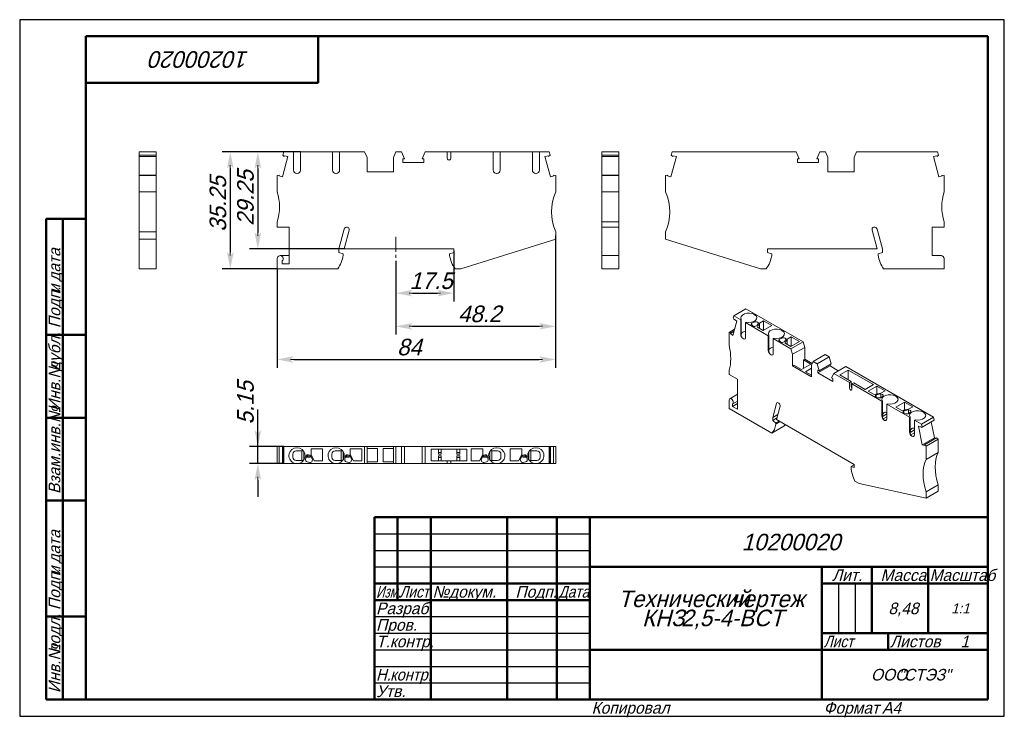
# Model space of a CAD drawing. Header units: millimetres. Extents: x 0 to 297, y 0 to 210.
import ezdxf

# ---------------------------------------------------------------- set-up
doc = ezdxf.new("R2010")
doc.units = ezdxf.units.MM
doc.linetypes.add('CENTER_per1_scale0.143701', pattern=[7.3, 4.5625, -0.9125, 0.9125, -0.9125])
doc.styles.add('TextStyle_1', font='T-FLEX Type A.TTF', dxfattribs={"oblique": 15, "height": 5})
doc.styles.add('TextStyle_2', font='T-FLEX Type A.TTF', dxfattribs={"oblique": 15, "height": 3.5})
doc.styles.add('TextStyle_3', font='T-FLEX Type A.TTF', dxfattribs={"width": 0.744064, "oblique": 15, "height": 3.5})
doc.styles.add('TextStyle_4', font='T-FLEX Type A.TTF', dxfattribs={"width": 0.883061, "oblique": 15, "height": 3.5})
doc.styles.add('TextStyle_5', font='T-FLEX Type A.TTF', dxfattribs={"width": 0.94413, "oblique": 15, "height": 3.5})
doc.styles.add('TextStyle_6', font='T-FLEX Type A.TTF', dxfattribs={"width": 0.98844, "oblique": 15, "height": 3.5})
doc.styles.add('TextStyle_7', font='T-FLEX Type A.TTF', dxfattribs={"oblique": 15, "height": 5})
doc.styles.add('TextStyle_8', font='T-FLEX Type A.TTF', dxfattribs={"oblique": 15, "height": 3})
doc.styles.add('TextStyle_9', font='T-FLEX Type A.TTF', dxfattribs={"oblique": 15, "height": 3.5})
doc.dimstyles.new('DIM_ST_1', dxfattribs={"dimtxt": 5, "dimasz": 5, "dimexe": 2.5, "dimexo": 0, "dimtad": 1, "dimrnd": 0.01, "dimdsep": 46, "dimtxsty": 'TextStyle_1', "dimblk": 'Arrow_3_C7_Status', "dimcen": 0.09, "dimclrd": 7, "dimclre": 7, "dimclrt": 7, "dimazin": 0, "dimtfac": 1, "dimtdec": 0, "dimtmove": 0, "dimatfit": 0, "dimldrblk": 'NONE', "dimfxl": 1, "dimtvp": 1, "dimtolj": 1, "dimarcsym": 0})
doc.dimstyles.new('DIM_ST_2', dxfattribs={"dimtxt": 5, "dimasz": 5, "dimexe": 2.5, "dimexo": 0, "dimtad": 1, "dimrnd": 0.01, "dimdsep": 46, "dimtxsty": 'TextStyle_1', "dimblk": 'Arrow_3_C7_Status', "dimcen": 0.09, "dimclrd": 7, "dimclre": 7, "dimclrt": 7, "dimazin": 0, "dimtfac": 1, "dimtdec": 0, "dimtmove": 0, "dimatfit": 0, "dimldrblk": 'NONE', "dimfxl": 1, "dimtvp": 1, "dimtolj": 1, "dimarcsym": 0})

# ---------------------------------------------------------------- blocks, each defined once
blk = doc.blocks.new('Arrow_3_C7_Status')
at = {"color": 7, "linetype": 'Continuous', "lineweight": 0}
blk.add_line((-1, 0), (-0.8, 0), dxfattribs=at)
at = {"color": 7}
blk.add_solid([(-1, -0.2), (0, 0), (-0.8, 0), (-1, 0.2)], dxfattribs=at)
blk = doc.blocks.new('*D5')
at = {"color": 7, "lineweight": -2}
for p, q in [((130.97, 140.32), (130.97, 125.05)), ((113.47, 137.27), (113.47, 125.05)), ((118.47, 127.55), (125.97, 127.55))]:
    blk.add_line(p, q, dxfattribs=at)
at = {"layer": 'Defpoints', "color": 0}
for p in [(130.97, 140.32), (113.47, 137.27), (130.97, 127.55)]:
    blk.add_point(p, dxfattribs=at)
at = {"color": 7, "lineweight": -2, "xscale": 5, "yscale": 5, "zscale": 5, "rotation": 180}
blk.add_blockref('Arrow_3_C7_Status', (113.47, 127.55), dxfattribs=at)
at = {"color": 7, "lineweight": -2, "xscale": 5, "yscale": 5, "zscale": 5}
blk.add_blockref('Arrow_3_C7_Status', (130.97, 127.55), dxfattribs=at)
blk = doc.blocks.new('_None')
blk = doc.blocks.new('*D6')
at = {"color": 7, "lineweight": -2}
for p, q in [((161.67, 143.78), (161.67, 115.05)), ((113.47, 137.27), (113.47, 115.05)), ((118.47, 117.55), (156.67, 117.55))]:
    blk.add_line(p, q, dxfattribs=at)
at = {"layer": 'Defpoints', "color": 0}
for p in [(161.67, 143.78), (113.47, 137.27), (161.67, 117.55)]:
    blk.add_point(p, dxfattribs=at)
at = {"color": 7, "lineweight": -2, "xscale": 5, "yscale": 5, "zscale": 5}
for p, rotation in [((113.47, 117.55), 180), ((161.67, 117.55), 360)]:
    blk.add_blockref('Arrow_3_C7_Status', p, dxfattribs=dict(at, rotation=rotation))
blk = doc.blocks.new('*D7')
at = {"color": 7, "lineweight": -2}
for p, q in [((161.67, 144.93), (161.67, 105.05)), ((77.67, 134.87), (77.67, 105.05)), ((82.67, 107.55), (156.67, 107.55))]:
    blk.add_line(p, q, dxfattribs=at)
at = {"layer": 'Defpoints', "color": 0}
for p in [(161.67, 144.93), (77.67, 134.87), (161.67, 107.55)]:
    blk.add_point(p, dxfattribs=at)
at = {"color": 7, "lineweight": -2, "xscale": 5, "yscale": 5, "zscale": 5}
for p, rotation in [((77.67, 107.55), 180), ((161.67, 107.55), 360)]:
    blk.add_blockref('Arrow_3_C7_Status', p, dxfattribs=dict(at, rotation=rotation))
blk = doc.blocks.new('*D8')
at = {"color": 7, "lineweight": -2}
for p, q in [((84.7, 170.12), (69.34, 170.12)), ((71.84, 165.12), (71.84, 145.87)), ((97.87, 140.87), (69.34, 140.87))]:
    blk.add_line(p, q, dxfattribs=at)
at = {"layer": 'Defpoints', "color": 0}
for p in [(84.7, 170.12), (71.84, 140.87), (97.87, 140.87)]:
    blk.add_point(p, dxfattribs=at)
at = {"color": 7, "lineweight": -2, "xscale": 5, "yscale": 5, "zscale": 5}
for p, rotation in [((71.84, 170.12), 90.00000000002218), ((71.84, 140.87), 270.0000000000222)]:
    blk.add_blockref('Arrow_3_C7_Status', p, dxfattribs=dict(at, rotation=rotation))
blk = doc.blocks.new('*D9')
at = {"color": 7, "lineweight": -2}
for p, q in [((84.7, 170.12), (61.03, 170.12)), ((63.53, 165.12), (63.53, 139.87)), ((77.67, 134.87), (61.03, 134.87))]:
    blk.add_line(p, q, dxfattribs=at)
at = {"layer": 'Defpoints', "color": 0}
for p in [(84.7, 170.12), (63.53, 134.87), (77.67, 134.87)]:
    blk.add_point(p, dxfattribs=at)
at = {"color": 7, "lineweight": -2, "xscale": 5, "yscale": 5, "zscale": 5}
for p, rotation in [((63.53, 170.12), 90.00000000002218), ((63.53, 134.87), 270.0000000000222)]:
    blk.add_blockref('Arrow_3_C7_Status', p, dxfattribs=dict(at, rotation=rotation))
blk = doc.blocks.new('*D10')
at = {"color": 7, "lineweight": -2}
for p, q in [((71.84, 81.31), (71.84, 92.44)), ((71.84, 86.31), (71.84, 91.31)), ((79.63, 81.31), (69.34, 81.31)), ((71.84, 76.16), (71.84, 81.31)), ((79.63, 76.16), (69.34, 76.16)), ((71.84, 71.16), (71.84, 66.16))]:
    blk.add_line(p, q, dxfattribs=at)
at = {"layer": 'Defpoints', "color": 0}
for p in [(71.84, 81.31), (79.63, 81.31), (79.63, 76.16)]:
    blk.add_point(p, dxfattribs=at)
at = {"color": 7, "lineweight": -2, "xscale": 5, "yscale": 5, "zscale": 5}
for p, rotation in [((71.84, 81.31), 269.9999999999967), ((71.84, 76.16), 89.99999999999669)]:
    blk.add_blockref('Arrow_3_C7_Status', p, dxfattribs=dict(at, rotation=rotation))
blk = doc.blocks.new('_FR1Страница_1')
at = {"color": 7, "linetype": 'Continuous', "lineweight": 25}
for p, q in [((0, 210), (0, 0)), ((297, 210), (0, 210)), ((297, 0), (297, 210)), ((107, 55), (172, 55)), ((107, 50), (172, 50)), ((107, 45), (172, 45)), ((247, 40), (247, 25)), ((252, 40), (252, 25)), ((107, 30), (172, 30)), ((107, 25), (172, 25)), ((107, 20), (172, 20)), ((242, 20), (292, 20)), ((262, 20), (262, 20)), ((107, 15), (172, 15)), ((107, 10), (172, 10)), ((0, 0), (297, 0))]:
    blk.add_line(p, q, dxfattribs=at)
at = {"color": 7, "linetype": 'Continuous', "lineweight": 50}
for p, q in [((20, 5), (20, 205)), ((20, 205), (292, 205)), ((90, 191), (90, 205)), ((292, 205), (292, 5)), ((20, 191), (90, 191)), ((8, 5), (8, 150)), ((8, 150), (20, 150)), ((13, 150), (13, 5)), ((8, 115), (20, 115)), ((8, 90), (20, 90)), ((20, 65), (8, 65)), ((107, 5), (107, 60)), ((107, 60), (292, 60)), ((114, 60), (114, 35)), ((124, 60), (124, 5)), ((147, 60), (147, 5)), ((162, 60), (162, 5)), ((172, 60), (172, 5)), ((172, 45), (292, 45)), ((242, 45), (242, 5)), ((257, 45), (257, 25)), ((274, 45), (274, 25)), ((107, 40), (172, 40)), ((242, 40), (292, 40)), ((107, 35), (172, 35)), ((8, 30), (20, 30)), ((242, 25), (292, 25)), ((262, 25), (262, 20)), ((172, 20), (292, 20)), ((20, 5), (8, 5)), ((292, 5), (20, 5))]:
    blk.add_line(p, q, dxfattribs=at)
at = {"color": 7, "oblique": 15}
for s, height, rotation, style, p in [('10200020', 5, 180, 'TextStyle_7', (69.23, 200.5)), ('дата', 3.5, 90, 'TextStyle_2', (12.25, 131.01)), ('Подп.', 3.5, 90, 'TextStyle_2', (12.25, 117)), ('и', 3.5, 90, 'TextStyle_2', (12.25, 127.51)), ('дубл.', 3.5, 90, 'TextStyle_2', (12.25, 104.01)), ('Инв.№', 3.5, 90, 'TextStyle_2', (12.25, 92)), ('Взам.инв.№', 3.5, 90, 'TextStyle_2', (12.25, 67)), ('дата', 3.5, 90, 'TextStyle_2', (12.25, 46.01)), ('Подп.', 3.5, 90, 'TextStyle_2', (12.25, 32)), ('и', 3.5, 90, 'TextStyle_2', (12.25, 42.51)), ('подл.', 3.5, 90, 'TextStyle_2', (12.25, 19.01)), ('Инв.№', 3.5, 90, 'TextStyle_2', (12.25, 7))]:
    blk.add_text(s, height=height, rotation=rotation, dxfattribs=dict(at, style=style)).set_placement(p)
for s, height, style, p in [('10200020', 5, 'TextStyle_7', (217.77, 50)), ('Лит.', 3.5, 'TextStyle_2', (245.03, 40.76)), ('Масса', 3.5, 'TextStyle_2', (259.65, 40.76)), ('№', 3.5, 'TextStyle_2', (124.5, 35.75)), ('Подп.', 3.5, 'TextStyle_2', (149.53, 35.75)), ('докум.', 3.5, 'TextStyle_2', (129.5, 35.75)), ('Технический', 5, 'TextStyle_7', (180.55, 32.88)), ('чертеж', 5, 'TextStyle_7', (214.51, 32.88)), ('Разраб.', 3.5, 'TextStyle_2', (107.5, 30.75)), ('8,48', 3.5, 'TextStyle_2', (262.03, 30.75)), ('1:1', 3, 'TextStyle_8', (280.99, 31)), ('КНЗ', 5, 'TextStyle_7', (187.75, 27.12)), ('2,5-4-ВСТ', 5, 'TextStyle_7', (199.54, 27.12)), ('Пров.', 3.5, 'TextStyle_2', (107.5, 25.75)), ('Т.контр.', 3.5, 'TextStyle_2', (107.5, 20.75)), ('Листов', 3.5, 'TextStyle_2', (262.5, 20.75)), ('1', 3.5, 'TextStyle_9', (283.78, 20.75)), ('ООО', 3.5, 'TextStyle_2', (256.78, 10.75)), ('"СТЭЗ"', 3.5, 'TextStyle_2', (265.03, 10.75)), ('Утв.', 3.5, 'TextStyle_2', (107.5, 5.75)), ('Копировал', 3.5, 'TextStyle_2', (172.5, 0.75)), ('Формат', 3.5, 'TextStyle_2', (242.5, 0.75)), ('A4', 3.5, 'TextStyle_2', (260.12, 0.75))]:
    blk.add_text(s, height=height, dxfattribs=dict(at, style=style)).set_placement(p)
for s, style, width, p in [('Масштаб', 'TextStyle_6', 0.98844, (274.5, 40.76)), ('Изм.', 'TextStyle_3', 0.744064, (107.5, 35.75)), ('Лист', 'TextStyle_4', 0.883061, (114.5, 35.75)), ('Дата', 'TextStyle_4', 0.883061, (162.5, 35.75)), ('Лист', 'TextStyle_4', 0.883061, (242.5, 20.75)), ('Н.', 'TextStyle_5', 0.94413, (107.5, 10.75)), ('контр.', 'TextStyle_5', 0.94413, (111.75, 10.75))]:
    blk.add_text(s, height=3.5, dxfattribs=dict(at, style=style, width=width)).set_placement(p)
blk = doc.blocks.new('Страница_1')
at = {"color": 7, "linetype": 'Continuous', "lineweight": 20}
for p, q in [((41.208, 170.123), (36.058, 170.123)), ((36.058, 170.123), (36.058, 169.16)), ((41.208, 170.123), (41.208, 169.16)), ((79.633, 170.123), (79.375, 169.16)), ((79.633, 170.123), (82.598, 170.123)), ((83.598, 170.123), (82.598, 170.123)), ((82.598, 170.123), (82.598, 164.628)), ((83.598, 170.123), (83.698, 170.123)), ((83.698, 170.123), (84.698, 170.123)), ((84.698, 170.123), (94.398, 170.123)), ((84.698, 164.628), (84.698, 170.123)), ((95.398, 170.123), (94.398, 170.123)), ((94.398, 170.123), (94.398, 164.628)), ((95.398, 170.123), (95.498, 170.123)), ((95.498, 170.123), (96.498, 170.123)), ((96.498, 170.123), (104.054, 170.123)), ((96.498, 164.628), (96.498, 170.123)), ((104.773, 168.423), (104.054, 170.123)), ((113.491, 170.123), (112.773, 168.423)), ((115.163, 170.123), (113.491, 170.123)), ((115.163, 170.123), (116.088, 168.018)), ((121.357, 168.018), (122.282, 170.123)), ((122.282, 170.123), (128.973, 170.123)), ((128.973, 170.123), (128.973, 168.173)), ((130.073, 170.123), (128.973, 170.123)), ((130.073, 168.173), (130.073, 170.123)), ((130.073, 170.123), (142.847, 170.123)), ((143.847, 170.123), (142.847, 170.123)), ((142.847, 164.628), (142.847, 170.123)), ((143.947, 170.123), (143.847, 170.123)), ((143.947, 170.123), (144.947, 170.123)), ((144.947, 170.123), (144.947, 164.628)), ((144.947, 170.123), (154.647, 170.123)), ((155.647, 170.123), (154.647, 170.123)), ((154.647, 164.628), (154.647, 170.123)), ((155.747, 170.123), (155.647, 170.123)), ((155.747, 170.123), (156.747, 170.123)), ((156.747, 170.123), (159.713, 170.123)), ((156.747, 170.123), (156.747, 164.628)), ((159.713, 170.123), (159.97, 169.16)), ((175.603, 170.123), (180.753, 170.123)), ((175.603, 170.123), (175.603, 169.16)), ((180.753, 170.123), (180.753, 169.16)), ((196.803, 170.123), (196.545, 169.16)), ((196.803, 170.123), (234.233, 170.123)), ((235.158, 168.018), (234.233, 170.123)), ((241.352, 170.123), (240.427, 168.018)), ((241.352, 170.123), (243.024, 170.123)), ((243.024, 170.123), (243.742, 168.423)), ((251.742, 168.423), (252.461, 170.123)), ((276.882, 170.123), (252.461, 170.123)), ((276.882, 170.123), (277.14, 169.16)), ((36.058, 168.728), (36.058, 169.16)), ((41.208, 169.16), (36.058, 169.16)), ((36.058, 168.728), (41.208, 168.728)), ((36.058, 168.714), (36.058, 168.728)), ((36.058, 163.144), (36.058, 168.714)), ((36.058, 168.714), (41.208, 168.714)), ((41.208, 168.728), (41.208, 169.16)), ((41.208, 168.714), (41.208, 168.728)), ((41.208, 163.144), (41.208, 168.714)), ((79.275, 162.604), (80.912, 168.714)), ((79.808, 168.728), (79.375, 169.16)), ((79.808, 168.728), (79.878, 168.991)), ((79.878, 168.991), (80.912, 168.714)), ((104.773, 168.423), (104.773, 164.123)), ((112.773, 164.123), (112.773, 168.423)), ((115.56, 166.948), (115.56, 168.018)), ((115.56, 168.018), (116.088, 168.018)), ((121.885, 166.948), (115.56, 166.948)), ((121.357, 168.018), (121.885, 168.018)), ((121.885, 168.018), (121.885, 166.948)), ((158.434, 168.714), (159.467, 168.991)), ((160.071, 162.604), (158.434, 168.714)), ((159.467, 168.991), (159.538, 168.728)), ((159.538, 168.728), (159.97, 169.16)), ((175.603, 168.728), (175.603, 169.16)), ((175.603, 169.16), (180.753, 169.16)), ((180.753, 168.728), (175.603, 168.728)), ((175.603, 168.714), (175.603, 168.728)), ((175.603, 163.144), (175.603, 168.714)), ((175.603, 168.714), (180.753, 168.714)), ((180.753, 168.728), (180.753, 169.16)), ((180.753, 168.728), (180.753, 168.714)), ((180.753, 163.144), (180.753, 168.714)), ((196.444, 162.604), (198.081, 168.714)), ((196.977, 168.728), (196.545, 169.16)), ((197.048, 168.991), (196.977, 168.728)), ((198.081, 168.714), (197.048, 168.991)), ((234.63, 168.018), (234.63, 166.948)), ((235.158, 168.018), (234.63, 168.018)), ((234.63, 166.948), (240.955, 166.948)), ((240.955, 168.018), (240.427, 168.018)), ((240.955, 166.948), (240.955, 168.018)), ((243.742, 164.123), (243.742, 168.423)), ((251.742, 164.123), (251.742, 168.423)), ((275.603, 168.714), (276.637, 168.991)), ((277.24, 162.604), (275.603, 168.714)), ((276.637, 168.991), (276.707, 168.728)), ((276.707, 168.728), (277.14, 169.16)), ((83.598, 163.628), (83.698, 163.628)), ((95.398, 163.628), (95.498, 163.628)), ((112.773, 164.123), (104.773, 164.123)), ((143.947, 163.628), (143.847, 163.628)), ((155.747, 163.628), (155.647, 163.628)), ((251.742, 164.123), (243.742, 164.123)), ((36.058, 163.144), (36.058, 162.973)), ((36.058, 163.144), (41.208, 163.144)), ((36.058, 162.973), (36.058, 158.073)), ((36.058, 162.973), (41.208, 162.973)), ((41.208, 163.144), (41.208, 162.973)), ((41.208, 162.973), (41.208, 158.073)), ((78.312, 163.144), (77.673, 162.973)), ((77.673, 158.073), (77.673, 162.973)), ((78.241, 162.881), (78.312, 163.144)), ((79.275, 162.604), (78.241, 162.881)), ((161.104, 162.881), (160.071, 162.604)), ((161.034, 163.144), (161.673, 162.973)), ((161.034, 163.144), (161.104, 162.881)), ((161.673, 162.973), (161.673, 158.073)), ((180.753, 163.144), (175.603, 163.144)), ((175.603, 163.144), (175.603, 162.973)), ((175.603, 158.073), (175.603, 162.973)), ((180.753, 162.973), (175.603, 162.973)), ((180.753, 163.144), (180.753, 162.973)), ((180.753, 158.073), (180.753, 162.973)), ((195.481, 163.144), (194.842, 162.973)), ((194.842, 162.973), (194.842, 158.073)), ((195.481, 163.144), (195.411, 162.881)), ((195.411, 162.881), (196.444, 162.604)), ((278.274, 162.881), (277.24, 162.604)), ((278.203, 163.144), (278.842, 162.973)), ((278.203, 163.144), (278.274, 162.881)), ((278.842, 158.073), (278.842, 162.973)), ((41.208, 158.073), (36.058, 158.073)), ((36.058, 158.073), (36.058, 146.073)), ((41.208, 158.073), (41.208, 146.073)), ((175.603, 158.073), (175.603, 149.073)), ((175.603, 158.073), (180.753, 158.073)), ((180.753, 158.073), (180.753, 149.073)), ((77.673, 147.473), (77.673, 149.073)), ((175.603, 149.073), (180.753, 149.073)), ((175.603, 147.473), (175.603, 149.073)), ((180.753, 147.473), (180.753, 149.073)), ((278.842, 147.473), (278.842, 149.073)), ((41.208, 146.073), (36.058, 146.073)), ((36.058, 146.073), (36.058, 143.779)), ((41.208, 146.073), (41.208, 143.779)), ((81.273, 147.473), (77.673, 147.473)), ((81.273, 136.373), (81.273, 147.473)), ((96.273, 140.873), (97.882, 146.88)), ((97.873, 140.873), (99.401, 146.577)), ((161.673, 146.073), (161.673, 143.779)), ((175.603, 147.473), (180.753, 147.473)), ((175.603, 138.873), (175.603, 147.473)), ((180.753, 138.873), (180.753, 147.473)), ((194.842, 146.073), (194.842, 143.779)), ((258.642, 140.873), (257.114, 146.577)), ((260.242, 140.873), (258.633, 146.88)), ((275.242, 138.873), (275.242, 147.473)), ((275.242, 147.473), (278.842, 147.473)), ((41.208, 143.779), (36.058, 143.779)), ((36.058, 143.779), (36.058, 134.873)), ((41.208, 143.779), (41.208, 134.873)), ((161.673, 143.779), (133.077, 134.873)), ((194.842, 143.779), (223.438, 134.873)), ((96.273, 140.873), (96.273, 139.773)), ((96.273, 139.773), (97.573, 139.425)), ((130.973, 140.873), (97.873, 140.873)), ((129.673, 139.425), (130.973, 139.773)), ((130.973, 139.773), (130.973, 140.873)), ((225.542, 139.773), (225.542, 140.873)), ((225.542, 140.873), (258.642, 140.873)), ((226.842, 139.425), (225.542, 139.773)), ((260.242, 139.773), (258.942, 139.425)), ((260.242, 140.873), (260.242, 139.773)), ((77.673, 134.873), (77.673, 137.973)), ((81.273, 138.873), (78.573, 138.873)), ((79.173, 137.302), (79.173, 136.373)), ((97.573, 139.425), (97.573, 138.973)), ((129.673, 138.973), (129.673, 139.425)), ((175.603, 137.973), (175.603, 138.873)), ((175.603, 138.873), (176.603, 138.873)), ((175.603, 134.873), (175.603, 137.973)), ((180.753, 138.873), (176.603, 138.873)), ((180.753, 137.973), (180.753, 138.873)), ((180.753, 134.873), (180.753, 137.973)), ((226.842, 138.973), (226.842, 139.425)), ((258.942, 139.425), (258.942, 138.973)), ((277.942, 138.873), (275.242, 138.873)), ((278.842, 134.873), (278.842, 137.973)), ((41.208, 134.873), (36.058, 134.873)), ((95.914, 134.873), (77.673, 134.873)), ((79.173, 136.373), (81.273, 136.373)), ((133.077, 134.873), (131.332, 134.873)), ((180.753, 134.873), (175.603, 134.873)), ((223.438, 134.873), (225.183, 134.873)), ((260.601, 134.873), (278.842, 134.873)), ((219.021, 122.855), (215.379, 120.752)), ((219.021, 122.855), (236.289, 112.885)), ((215.126, 114.759), (216.284, 119.079)), ((215.379, 120.752), (215.197, 120.071)), ((215.503, 119.541), (215.197, 120.071)), ((215.379, 120.752), (217.476, 119.542)), ((215.503, 119.541), (215.553, 119.727)), ((215.503, 119.541), (215.66, 119.632)), ((215.553, 119.727), (216.284, 119.079)), ((217.476, 119.542), (217.63, 119.631)), ((217.476, 119.542), (217.476, 115.056)), ((217.63, 115.145), (217.63, 119.631)), ((221.857, 118.882), (221.008, 118.599)), ((221.577, 121.093), (221.648, 121.052)), ((224.388, 119.225), (223.118, 118.492)), ((224.388, 119.225), (224.388, 116.368)), ((226.863, 117.797), (224.388, 119.225)), ((213.993, 115.714), (215.636, 116.663)), ((214.395, 115.407), (215.465, 116.025)), ((214.445, 115.593), (215.515, 116.211)), ((219.115, 118.774), (218.961, 118.684)), ((218.961, 118.684), (225.82, 114.724)), ((218.961, 114.198), (218.961, 118.684)), ((220.763, 118.071), (221.153, 117.681)), ((221.973, 117.554), (222.393, 117.694)), ((222.393, 117.694), (222.812, 118.505)), ((223.118, 118.492), (222.516, 117.326)), ((222.516, 117.326), (224.282, 116.306)), ((222.812, 118.505), (222.54, 118.776)), ((223.118, 118.492), (223.118, 116.978)), ((224.282, 116.306), (226.863, 117.797)), ((229.921, 116.276), (229.991, 116.235)), ((214.445, 115.593), (213.993, 115.714)), ((213.993, 111.714), (213.993, 115.714)), ((214.395, 115.407), (214.445, 115.593)), ((215.126, 114.759), (214.395, 115.407)), ((218.183, 113.831), (218.254, 113.79)), ((225.82, 114.724), (225.974, 114.814)), ((225.82, 114.724), (225.82, 110.238)), ((225.974, 110.327), (225.974, 114.814)), ((227.459, 113.956), (227.304, 113.867)), ((227.304, 113.867), (232.648, 110.782)), ((227.304, 109.381), (227.304, 113.867)), ((229.107, 113.253), (229.497, 112.863)), ((230.201, 114.065), (229.352, 113.782)), ((230.316, 112.737), (230.737, 112.877)), ((230.737, 112.877), (231.156, 113.687)), ((231.462, 113.675), (230.86, 112.509)), ((231.156, 113.687), (230.884, 113.959)), ((232.732, 114.408), (231.462, 113.675)), ((231.462, 113.675), (231.462, 112.161)), ((232.625, 111.489), (235.206, 112.979)), ((236.289, 112.885), (232.648, 110.782)), ((235.206, 112.979), (232.732, 114.408)), ((232.732, 114.408), (232.732, 111.55)), ((236.797, 111.203), (236.289, 112.885)), ((230.86, 112.509), (232.625, 111.489)), ((233.156, 109.101), (232.648, 110.782)), ((236.797, 111.203), (233.156, 109.101)), ((236.797, 107.692), (236.797, 111.203)), ((226.527, 109.013), (226.597, 108.973)), ((233.156, 109.101), (233.156, 105.59)), ((236.391, 107.458), (236.797, 107.692)), ((238.618, 106.172), (236.391, 107.458)), ((236.391, 107.458), (236.391, 104.886)), ((236.797, 107.692), (239.067, 106.382)), ((239.321, 106.93), (238.813, 105.835)), ((239.321, 106.93), (242.962, 109.032)), ((240.503, 106.247), (239.321, 106.93)), ((244.144, 108.35), (240.503, 106.247)), ((244.144, 108.35), (242.962, 109.032)), ((244.144, 108.35), (244.799, 106.253)), ((213.993, 103.059), (213.993, 104.365)), ((233.156, 105.59), (233.562, 105.825)), ((238.813, 102.324), (233.156, 105.59)), ((233.562, 105.825), (235.79, 104.539)), ((235.79, 104.539), (238.618, 106.172)), ((238.813, 104.896), (236.992, 103.845)), ((238.813, 102.324), (238.813, 105.835)), ((240.503, 106.247), (241.157, 104.151)), ((244.425, 105.595), (240.784, 103.493)), ((240.784, 103.493), (240.784, 104.366)), ((240.784, 104.366), (241.157, 104.151)), ((244.799, 106.253), (241.157, 104.151)), ((244.425, 105.595), (244.425, 106.038)), ((246.934, 104.147), (244.425, 105.595)), ((249.179, 105.443), (245.537, 103.341)), ((249.914, 104.365), (247.404, 102.916)), ((275.646, 90.162), (249.179, 105.443)), ((257.551, 99.956), (249.914, 104.365)), ((249.914, 104.365), (249.914, 101.467)), ((216.539, 101.589), (213.993, 103.059)), ((216.539, 92.526), (216.539, 101.589)), ((236.992, 103.845), (238.813, 102.793)), ((245.256, 100.91), (240.784, 103.493)), ((244.883, 102), (245.537, 103.341)), ((244.883, 102), (245.256, 101.784)), ((245.256, 101.784), (245.256, 100.91)), ((245.537, 103.341), (250.268, 100.609)), ((247.404, 102.916), (250.833, 100.936)), ((250.268, 100.609), (250.833, 100.936)), ((250.268, 100.609), (250.268, 99.017)), ((250.833, 99.344), (250.833, 100.936)), ((251.611, 100.487), (251.046, 100.16)), ((251.046, 98.568), (251.046, 100.16)), ((251.046, 100.16), (260.079, 94.945)), ((251.611, 100.487), (255.041, 98.507)), ((255.041, 98.507), (257.551, 99.956)), ((255.96, 98.017), (258.541, 99.507)), ((257.726, 96.998), (255.96, 98.017)), ((258.541, 99.507), (261.015, 98.078)), ((258.541, 99.507), (258.541, 97.138)), ((261.015, 98.078), (259.746, 97.345)), ((213.993, 92.771), (213.993, 95.302)), ((216.539, 97.076), (214.18, 95.714)), ((259.746, 97.345), (257.726, 96.998)), ((258.364, 96.927), (258.121, 96.684)), ((258.34, 96.211), (259.016, 95.985)), ((259.767, 97.168), (258.364, 96.927)), ((258.364, 96.927), (258.364, 96.203)), ((259.767, 96.017), (259.767, 97.168)), ((260.238, 97.011), (259.767, 97.168)), ((259.931, 96.127), (260.421, 96.617)), ((264.25, 96.456), (264.18, 96.496)), ((226.892, 85.324), (213.993, 92.771)), ((215.054, 93.383), (216.539, 94.241)), ((215.054, 94.142), (215.054, 93.383)), ((215.054, 93.383), (216.539, 92.526)), ((215.08, 94.155), (216.539, 94.998)), ((227.145, 90.076), (228.284, 94.324)), ((228.277, 89.423), (229.357, 93.456)), ((260.233, 95.034), (260.079, 94.945)), ((260.079, 90.459), (260.079, 94.945)), ((260.233, 95.034), (260.233, 90.548)), ((261.563, 94.088), (261.718, 94.177)), ((261.563, 94.088), (268.422, 90.128)), ((261.563, 94.088), (261.563, 89.601)), ((264.303, 93.2), (266.884, 94.69)), ((266.069, 92.18), (264.303, 93.2)), ((268.09, 92.528), (266.069, 92.18)), ((266.707, 92.109), (266.465, 91.866)), ((268.111, 92.351), (266.707, 92.109)), ((266.707, 92.109), (266.707, 91.386)), ((266.884, 94.69), (269.359, 93.261)), ((266.884, 94.69), (266.884, 92.32)), ((269.359, 93.261), (268.09, 92.528)), ((268.111, 91.2), (268.111, 92.351)), ((268.582, 92.194), (268.111, 92.351)), ((228.691, 90.969), (227.145, 90.076)), ((227.145, 90.076), (227.145, 89.178)), ((228.406, 89.906), (227.145, 89.178)), ((227.145, 89.178), (228.065, 88.363)), ((251.682, 75.91), (228.277, 89.423)), ((260.414, 90.452), (260.234, 90.513)), ((260.238, 90.704), (260.414, 90.452)), ((261.563, 91.115), (260.414, 90.452)), ((260.48, 89.634), (261.563, 90.259)), ((260.856, 89.193), (260.786, 89.234)), ((261.005, 89.132), (261.549, 89.445)), ((266.684, 91.393), (267.36, 91.168)), ((268.275, 91.31), (268.765, 91.8)), ((268.577, 90.217), (268.422, 90.128)), ((268.422, 85.641), (268.422, 90.128)), ((268.577, 90.217), (268.577, 85.731)), ((269.907, 89.27), (270.062, 89.359)), ((269.907, 89.27), (272.004, 88.06)), ((269.907, 89.27), (269.907, 84.784)), ((275.646, 90.162), (272.004, 88.06)), ((275.828, 89.271), (272.186, 87.168)), ((272.594, 91.638), (272.524, 91.679)), ((275.646, 90.162), (275.828, 89.271)), ((230.533, 87.426), (226.892, 85.324)), ((228.065, 88.363), (229.089, 88.954)), ((229.408, 88.77), (228.065, 87.994)), ((228.065, 88.363), (228.065, 87.994)), ((269.907, 86.298), (268.758, 85.634)), ((272.257, 81.774), (271.1, 87.431)), ((271.1, 87.431), (271.831, 87.235)), ((271.831, 87.235), (271.881, 86.992)), ((271.881, 86.992), (272.186, 87.168)), ((272.004, 88.06), (272.186, 87.168)), ((275.899, 83.877), (274.904, 88.738)), ((268.758, 85.634), (268.578, 85.695)), ((268.582, 85.887), (268.758, 85.634)), ((268.824, 84.816), (269.907, 85.442)), ((269.2, 84.376), (269.129, 84.417)), ((269.349, 84.314), (269.893, 84.628)), ((275.899, 83.877), (272.257, 81.774)), ((272.938, 81.822), (276.58, 83.925)), ((273.39, 81.422), (277.032, 83.524)), ((276.308, 83.767), (275.899, 83.877)), ((276.58, 83.925), (277.032, 83.524)), ((277.032, 83.524), (277.032, 79.523)), ((78.312, 81.306), (77.673, 81.306)), ((77.673, 76.156), (77.673, 81.306)), ((78.312, 76.156), (78.312, 81.306)), ((78.312, 81.306), (79.275, 81.306)), ((79.275, 81.306), (79.275, 76.156)), ((79.275, 81.306), (79.375, 81.306)), ((79.375, 81.306), (79.375, 76.156)), ((79.633, 81.306), (79.375, 81.306)), ((79.633, 81.306), (79.633, 76.156)), ((79.633, 81.306), (104.054, 81.306)), ((83.598, 80.956), (83.698, 80.956)), ((87.873, 80.656), (87.873, 78.86)), ((91.373, 80.656), (87.873, 80.656)), ((91.373, 77.006), (91.373, 80.656)), ((95.398, 80.956), (95.498, 80.956)), ((103.173, 80.656), (99.673, 80.656)), ((99.673, 80.656), (99.673, 78.86)), ((103.173, 77.006), (103.173, 80.656)), ((104.773, 81.306), (104.054, 81.306)), ((104.054, 81.306), (104.054, 76.156)), ((104.773, 81.306), (104.773, 76.156)), ((104.773, 81.306), (112.773, 81.306)), ((107.923, 80.731), (104.773, 80.731)), ((107.923, 76.731), (107.923, 80.731)), ((112.773, 80.731), (109.623, 80.731)), ((109.623, 80.731), (109.623, 76.731)), ((113.491, 81.306), (112.773, 81.306)), ((112.773, 81.306), (112.773, 76.156)), ((113.491, 76.156), (113.491, 81.306)), ((115.163, 81.306), (113.491, 81.306)), ((115.163, 81.306), (116.088, 81.306)), ((115.163, 81.306), (115.163, 76.156)), ((121.357, 81.306), (116.088, 81.306)), ((116.088, 81.306), (116.088, 76.156)), ((121.357, 81.306), (122.282, 81.306)), ((121.357, 76.156), (121.357, 81.306)), ((159.713, 81.306), (122.282, 81.306)), ((122.282, 81.306), (122.282, 76.156)), ((134.923, 80.506), (124.123, 80.506)), ((124.123, 80.506), (124.123, 76.956)), ((126.323, 79.456), (126.323, 80.506)), ((127.123, 79.456), (127.123, 80.506)), ((131.873, 80.506), (131.873, 79.456)), ((132.773, 79.456), (132.773, 80.506)), ((134.923, 76.956), (134.923, 80.506)), ((136.172, 80.656), (139.672, 80.656)), ((136.172, 77.006), (136.172, 80.656)), ((139.672, 80.656), (139.672, 78.86)), ((143.947, 80.956), (143.847, 80.956)), ((147.972, 77.006), (147.972, 80.656)), ((147.972, 80.656), (151.472, 80.656)), ((151.472, 80.656), (151.472, 78.86)), ((155.747, 80.956), (155.647, 80.956)), ((159.713, 81.306), (159.97, 81.306)), ((159.713, 81.306), (159.713, 76.156)), ((159.97, 81.306), (159.97, 76.156)), ((160.071, 81.306), (159.97, 81.306)), ((161.034, 81.306), (160.071, 81.306)), ((160.071, 81.306), (160.071, 76.156)), ((161.034, 76.156), (161.034, 81.306)), ((161.034, 81.306), (161.673, 81.306)), ((161.673, 76.156), (161.673, 81.306)), ((272.988, 81.579), (272.257, 81.774)), ((272.938, 81.822), (272.988, 81.579)), ((272.938, 81.822), (273.39, 81.422)), ((273.39, 81.422), (273.39, 77.421)), ((82.373, 78.106), (82.373, 79.006)), ((83.373, 80.006), (83.598, 80.006)), ((83.698, 80.006), (83.598, 80.006)), ((85.61, 80.006), (83.698, 80.006)), ((85.122, 77.106), (85.122, 80.006)), ((85.748, 79.804), (85.748, 79.432)), ((85.748, 79.432), (85.886, 79.542)), ((85.748, 79.432), (85.748, 77.68)), ((85.886, 77.569), (85.748, 77.68)), ((85.748, 77.68), (85.748, 77.308)), ((86.504, 78.446), (86.25, 77.499)), ((86.418, 78.126), (87.623, 78.126)), ((86.418, 78.126), (86.823, 78.126)), ((86.823, 78.126), (86.823, 78.789)), ((86.823, 78.126), (86.823, 78.126)), ((86.823, 78.126), (87.223, 78.126)), ((87.641, 78.659), (87.116, 78.8)), ((87.223, 78.126), (87.223, 78.771)), ((87.223, 78.126), (87.623, 78.126)), ((87.623, 78.664), (87.623, 78.126)), ((87.623, 78.126), (87.623, 78.126)), ((88.338, 77.37), (87.641, 78.659)), ((87.873, 78.86), (88.875, 77.006)), ((88.212, 76.901), (88.338, 77.37)), ((94.173, 78.106), (94.173, 79.006)), ((95.173, 80.006), (95.398, 80.006)), ((95.498, 80.006), (95.398, 80.006)), ((97.41, 80.006), (95.498, 80.006)), ((96.922, 77.106), (96.922, 80.006)), ((97.548, 79.804), (97.548, 79.432)), ((97.548, 79.432), (97.686, 79.542)), ((97.548, 79.432), (97.548, 77.68)), ((97.548, 77.68), (97.548, 77.308)), ((97.686, 77.569), (97.548, 77.68)), ((98.304, 78.446), (98.05, 77.499)), ((98.623, 78.126), (98.218, 78.126)), ((98.623, 78.126), (98.623, 78.789)), ((98.623, 78.126), (99.023, 78.126)), ((99.441, 78.659), (98.916, 78.8)), ((99.023, 78.126), (99.023, 78.771)), ((99.023, 78.126), (99.423, 78.126)), ((99.423, 78.664), (99.423, 78.126)), ((100.138, 77.37), (99.441, 78.659)), ((99.673, 78.86), (100.675, 77.006)), ((100.012, 76.901), (100.138, 77.37)), ((126.323, 79.456), (127.123, 79.456)), ((126.323, 79.456), (126.323, 78.979)), ((126.323, 78.979), (126.323, 78.956)), ((126.323, 78.956), (127.123, 78.956)), ((126.323, 78.483), (126.323, 78.506)), ((127.123, 78.506), (126.323, 78.506)), ((126.323, 78.483), (126.323, 78.006)), ((126.323, 76.956), (126.323, 78.006)), ((127.123, 78.006), (126.323, 78.006)), ((127.123, 79.456), (127.123, 78.979)), ((127.123, 78.979), (127.123, 78.956)), ((127.123, 78.483), (127.123, 78.506)), ((127.123, 78.483), (127.123, 78.006)), ((127.123, 76.956), (127.123, 78.006)), ((131.873, 79.456), (132.773, 79.456)), ((131.873, 78.979), (131.873, 79.456)), ((131.873, 78.979), (131.873, 78.956)), ((131.873, 78.956), (132.773, 78.956)), ((131.873, 78.483), (131.873, 78.506)), ((132.773, 78.506), (131.873, 78.506)), ((131.873, 78.006), (131.873, 78.483)), ((131.873, 78.006), (131.873, 76.956)), ((132.773, 78.006), (131.873, 78.006)), ((132.773, 79.456), (132.773, 78.979)), ((132.773, 78.979), (132.773, 78.956)), ((132.773, 78.483), (132.773, 78.506)), ((132.773, 78.483), (132.773, 78.006)), ((132.773, 76.956), (132.773, 78.006)), ((139.672, 78.86), (138.67, 77.006)), ((139.904, 78.659), (139.208, 77.37)), ((139.208, 77.37), (139.333, 76.901)), ((140.429, 78.8), (139.904, 78.659)), ((139.923, 78.664), (139.923, 78.126)), ((140.323, 78.126), (139.923, 78.126)), ((140.323, 78.126), (140.323, 78.771)), ((140.723, 78.126), (140.323, 78.126)), ((140.723, 78.126), (140.723, 78.789)), ((141.128, 78.126), (140.723, 78.126)), ((141.295, 77.499), (141.042, 78.446)), ((141.797, 79.432), (141.659, 79.542)), ((141.659, 77.569), (141.797, 77.68)), ((141.797, 79.804), (141.797, 79.432)), ((141.797, 79.432), (141.797, 77.68)), ((141.797, 77.68), (141.797, 77.308)), ((141.935, 80.006), (143.847, 80.006)), ((142.423, 77.106), (142.423, 80.006)), ((143.847, 80.006), (143.947, 80.006)), ((144.172, 80.006), (143.947, 80.006)), ((145.172, 78.106), (145.172, 79.006)), ((151.472, 78.86), (150.47, 77.006)), ((151.704, 78.659), (151.008, 77.37)), ((151.008, 77.37), (151.133, 76.901)), ((152.229, 78.8), (151.704, 78.659)), ((151.723, 78.664), (151.723, 78.126)), ((152.803, 78.126), (151.723, 78.126)), ((151.723, 78.126), (151.723, 78.126)), ((151.723, 78.126), (152.123, 78.126)), ((152.123, 78.126), (152.123, 78.771)), ((152.123, 78.126), (152.523, 78.126)), ((152.523, 78.126), (152.523, 78.789)), ((152.523, 78.126), (152.803, 78.126)), ((152.523, 78.126), (152.523, 78.126)), ((152.803, 78.126), (152.803, 78.547)), ((152.803, 78.126), (152.803, 78.126)), ((153.095, 77.499), (152.842, 78.446)), ((153.597, 79.432), (153.459, 79.542)), ((153.459, 77.569), (153.597, 77.68)), ((153.597, 79.804), (153.597, 79.432)), ((153.597, 79.432), (153.597, 77.68)), ((153.597, 77.68), (153.597, 77.308)), ((153.735, 80.006), (155.647, 80.006)), ((154.223, 77.106), (154.223, 80.006)), ((155.647, 80.006), (155.747, 80.006)), ((155.972, 80.006), (155.747, 80.006)), ((156.972, 78.106), (156.972, 79.006)), ((277.032, 79.523), (273.39, 77.421)), ((78.312, 76.156), (77.673, 76.156)), ((79.275, 76.156), (78.312, 76.156)), ((79.275, 76.156), (79.375, 76.156)), ((79.633, 76.156), (79.375, 76.156)), ((79.633, 76.156), (82.598, 76.156)), ((82.598, 76.156), (82.598, 76.374)), ((83.598, 76.156), (82.598, 76.156)), ((83.598, 77.106), (83.373, 77.106)), ((83.598, 77.106), (83.698, 77.106)), ((83.598, 76.156), (83.698, 76.156)), ((83.698, 77.106), (85.61, 77.106)), ((83.698, 76.156), (84.698, 76.156)), ((84.698, 76.374), (84.698, 76.156)), ((84.698, 76.156), (94.398, 76.156)), ((86.724, 76.679), (87.477, 76.477)), ((88.875, 77.006), (91.373, 77.006)), ((94.398, 76.156), (94.398, 76.374)), ((95.398, 76.156), (94.398, 76.156)), ((95.398, 77.106), (95.173, 77.106)), ((95.398, 77.106), (95.498, 77.106)), ((95.398, 76.156), (95.498, 76.156)), ((95.498, 77.106), (97.41, 77.106)), ((95.498, 76.156), (96.498, 76.156)), ((96.498, 76.374), (96.498, 76.156)), ((96.498, 76.156), (104.054, 76.156)), ((98.524, 76.679), (99.277, 76.477)), ((100.675, 77.006), (103.173, 77.006)), ((104.773, 76.156), (104.054, 76.156)), ((104.773, 76.731), (107.923, 76.731)), ((112.773, 76.156), (104.773, 76.156)), ((109.623, 76.731), (112.773, 76.731)), ((113.491, 76.156), (112.773, 76.156)), ((115.163, 76.156), (113.491, 76.156)), ((115.163, 76.156), (116.088, 76.156)), ((121.357, 76.156), (116.088, 76.156)), ((121.357, 76.156), (122.282, 76.156)), ((122.282, 76.156), (128.973, 76.156)), ((124.123, 76.956), (128.973, 76.956)), ((128.973, 76.156), (128.973, 76.956)), ((128.973, 76.956), (130.073, 76.956)), ((128.973, 76.156), (130.073, 76.156)), ((130.073, 76.956), (134.923, 76.956)), ((130.073, 76.956), (130.073, 76.156)), ((130.073, 76.156), (142.847, 76.156)), ((138.67, 77.006), (136.172, 77.006)), ((140.068, 76.477), (140.822, 76.679)), ((143.847, 77.106), (141.935, 77.106)), ((142.847, 76.374), (142.847, 76.156)), ((143.847, 76.156), (142.847, 76.156)), ((143.947, 77.106), (143.847, 77.106)), ((143.947, 76.156), (143.847, 76.156)), ((143.947, 77.106), (144.172, 77.106)), ((143.947, 76.156), (144.947, 76.156)), ((144.947, 76.156), (144.947, 76.374)), ((144.947, 76.156), (154.647, 76.156)), ((150.47, 77.006), (147.972, 77.006)), ((151.868, 76.477), (152.622, 76.679)), ((155.647, 77.106), (153.735, 77.106)), ((154.647, 76.374), (154.647, 76.156)), ((155.647, 76.156), (154.647, 76.156)), ((155.747, 77.106), (155.647, 77.106)), ((155.747, 76.156), (155.647, 76.156)), ((155.747, 77.106), (155.972, 77.106)), ((155.747, 76.156), (156.747, 76.156)), ((156.747, 76.156), (156.747, 76.374)), ((156.747, 76.156), (159.713, 76.156)), ((159.713, 76.156), (159.97, 76.156)), ((160.071, 76.156), (159.97, 76.156)), ((161.034, 76.156), (160.071, 76.156)), ((161.034, 76.156), (161.673, 76.156)), ((251.682, 75.789), (250.763, 75.258)), ((250.763, 75.258), (251.682, 75.012)), ((250.763, 74.89), (250.763, 75.258)), ((251.682, 75.012), (251.682, 75.91)), ((253.17, 70.152), (251.936, 70.865)), ((273.39, 65.75), (253.17, 70.152)), ((277.032, 69.725), (273.39, 67.623)), ((277.032, 69.725), (277.032, 67.852)), ((277.032, 67.852), (273.39, 65.75)), ((273.39, 67.623), (273.39, 65.75))]:
    blk.add_line(p, q, dxfattribs=at)
at = {"color": 7, "linetype": 'CENTER_per1_scale0.143701', "lineweight": 9}
blk.add_line((113.473, 144.57), (113.473, 137.27), dxfattribs=at)
at = {"color": 7, "lineweight": 20, "flags": 128}
for points in [[(218.183, 113.831), (218.049, 113.931), (217.932, 114.064), (217.758, 114.402), (217.661, 114.785), (217.638, 114.972), (217.63, 115.145)], [(226.527, 109.013), (226.393, 109.113), (226.276, 109.247), (226.102, 109.585), (226.005, 109.967), (225.981, 110.155), (225.974, 110.327)], [(260.233, 90.548), (260.24, 90.375), (260.264, 90.188), (260.361, 89.806), (260.535, 89.467), (260.652, 89.334), (260.786, 89.234)], [(260.238, 90.704), (260.338, 90.994), (260.464, 91.238), (260.613, 91.43), (260.786, 91.565), (260.977, 91.64), (261.185, 91.655), (261.405, 91.61), (261.563, 91.54)], [(268.582, 85.887), (268.682, 86.177), (268.808, 86.421), (268.957, 86.613), (269.129, 86.748), (269.321, 86.823), (269.529, 86.838), (269.749, 86.793), (269.907, 86.723)], [(268.577, 85.731), (268.584, 85.558), (268.607, 85.371), (268.705, 84.988), (268.879, 84.65), (268.996, 84.517), (269.129, 84.417)]]:
    blk.add_lwpolyline(points, dxfattribs=at)
at = {"color": 7, "linetype": 'Continuous', "lineweight": 20}
for centre, radius, start, end in [((129.523, 168.173), 0.55, 180, 0.00001), ((83.598, 164.628), 1, 180, 270), ((83.698, 164.628), 1, 270, 0), ((95.398, 164.628), 1, 180, 270), ((95.498, 164.628), 1, 270, 0), ((143.847, 164.628), 1, 180, 270), ((143.947, 164.628), 1, 270, 360), ((155.647, 164.628), 1, 180, 270), ((155.747, 164.628), 1, 270, 360), ((63.364, 153.573), 15, 342.5424, 17.4576), ((175.42, 152.073), 15, 156.42182, 203.57818), ((181.095, 152.073), 15, 336.42182, 23.57818), ((293.151, 153.573), 15, 162.5424, 197.4576), ((98.655, 146.673), 0.8, 73.31672, 165), ((98.725, 146.758), 0.7, 345, 76.79952), ((257.79, 146.758), 0.7, 103.20048, 195), ((257.86, 146.673), 0.8, 15, 106.68328), ((78.573, 137.973), 0.9, 311.81031, 180), ((88.179, 140.388), 9.5, 324.50968, 351.4318), ((139.067, 140.388), 9.5, 188.5682, 215.49032), ((217.448, 140.388), 9.5, 324.50968, 351.4318), ((268.336, 140.388), 9.5, 188.5682, 215.49032), ((277.942, 137.973), 0.9, 0.00002, 90), ((218.546, 114.277), 0.568, 239.00584, 299.80516), ((226.89, 109.46), 0.568, 239.00584, 299.80516), ((261.149, 89.681), 0.568, 239.00574, 299.80508), ((269.493, 84.863), 0.568, 239.00574, 299.80508), ((83.598, 78.556), 2.4, 90, 245.37568), ((83.698, 78.556), 2.4, 294.62432, 90), ((95.398, 78.556), 2.4, 90, 245.37568), ((95.498, 78.556), 2.4, 294.62432, 90), ((143.847, 78.556), 2.4, 90, 245.37568), ((143.947, 78.556), 2.4, 294.62432, 90), ((155.647, 78.556), 2.4, 90, 245.37568), ((155.747, 78.556), 2.4, 294.62432, 90), ((83.373, 79.006), 1, 89.99989, 179.99997), ((83.373, 78.106), 1, 180, 270), ((86.897, 77.326), 0.67, 165, 255), ((86.987, 78.317), 0.5, 75, 165), ((95.173, 79.006), 1, 89.99989, 179.99998), ((95.173, 78.106), 1, 180, 270), ((98.697, 77.326), 0.67, 165, 255), ((98.787, 78.317), 0.5, 75, 165), ((140.559, 78.317), 0.5, 15, 105), ((140.648, 77.326), 0.67, 285, 15), ((144.172, 79.006), 1, 0.00001, 90), ((144.172, 78.106), 1, 270, 0), ((152.359, 78.317), 0.5, 15, 105), ((152.448, 77.326), 0.67, 285, 15), ((155.972, 79.006), 1, 0, 90), ((155.972, 78.106), 1, 270, 0), ((83.598, 78.556), 2.4, 245.37568, 270), ((83.698, 78.556), 2.4, 270, 294.62432), ((87.633, 77.057), 0.6, 255, 345), ((95.398, 78.556), 2.4, 245.37568, 270), ((95.498, 78.556), 2.4, 270, 294.62432), ((99.433, 77.057), 0.6, 255, 345), ((139.913, 77.057), 0.6, 195, 285), ((143.847, 78.556), 2.4, 245.37568, 270), ((143.947, 78.556), 2.4, 270, 294.62432), ((151.713, 77.057), 0.6, 195, 285), ((155.647, 78.556), 2.4, 245.37568, 270), ((155.747, 78.556), 2.4, 270, 294.62432)]:
    blk.add_arc(centre, radius, start, end, dxfattribs=at)
for centre, major_axis, ratio, start_param, end_param in [((219.88, 120.113), (2.4, 0), 0.5773503, 0.7853982, 3.4972154), ((219.951, 120.073), (2.4, 0), 0.5773503, 4.3567662, 7.0685835), ((222.107, 118.632), (0.5, 0), 0.5773503, 0.5235988, 2.0943951), ((219.88, 114.811), (2.4, 0), 0.5773503, 1.9638556, 2.7859699), ((221.343, 118.264), (0.67, 0), 0.5773503, 2.0943951, 3.6651914), ((221.673, 117.854), (0.6, 0), 0.5773503, 3.6651914, 5.2359878), ((228.224, 115.296), (2.4, 0), 0.5773503, 0.7853982, 3.4972154), ((228.294, 115.255), (2.4, 0), 0.5773503, 4.3567662, 7.0685835), ((218.183, 114.647), (-0.5, 0.866), 0.5773503, 0.7853982, 2.3561945), ((218.254, 114.606), (-0.5, 0.866), 0.5773503, 2.3561945, 3.9269908), ((229.687, 113.447), (0.67, 0), 0.5773503, 2.0943951, 3.6651914), ((230.016, 113.037), (0.6, 0), 0.5773503, 3.6651914, 5.2359878), ((230.451, 113.815), (0.5, 0), 0.5773503, 0.5235988, 2.0943951), ((203.875, 113.881), (-7.5, 12.99), 0.5773503, 3.6222982, 4.2316835), ((226.527, 109.83), (-0.5, 0.866), 0.5773503, 0.7853982, 2.3561945), ((228.224, 109.993), (2.4, 0), 0.5773503, 1.9638556, 2.7859699), ((226.597, 109.789), (-0.5, 0.866), 0.5773503, 2.3561945, 3.9269908), ((250.657, 98.793), (-0.275, 0.476), 0.5773491, 0.7853992, 3.9269918), ((251.222, 99.119), (-0.275, 0.476), 0.5773503, 0.7853982, 1.8843327), ((214.63, 94.935), (-0.45, 0.779), 0.5773503, 3.0859221, 7.0685835), ((258.64, 96.511), (0.6, 0), 0.5773503, 2.6179939, 4.1887902), ((259.351, 96.32), (0.67, 0), 0.5773503, 4.1887902, 5.7595865), ((262.483, 95.517), (2.4, 0), 0.5773503, 0.7853982, 3.4972154), ((259.988, 96.761), (0.5, 0), 0.5773503, 5.7595865, 7.3303829), ((262.553, 95.476), (2.4, 0), 0.5773503, 4.3567662, 7.0685835), ((228.83, 93.84), (-0.4, 0.693), 0.5773503, 5.2066089, 6.8067841), ((228.879, 93.88), (-0.35, 0.606), 0.5773503, 3.6651914, 5.2673952), ((270.827, 90.699), (2.4, 0), 0.5773503, 0.7853982, 3.4972154), ((268.332, 91.944), (0.5, 0), 0.5773503, 5.7595865, 7.3303829), ((260.786, 90.051), (-0.5, 0.866), 0.5773503, 0.7853982, 2.3561945), ((260.856, 90.01), (-0.5, 0.866), 0.5773503, 2.3561945, 3.9269908), ((266.984, 91.693), (0.6, 0), 0.5773503, 2.6179939, 4.1887902), ((267.695, 91.503), (0.67, 0), 0.5773503, 4.1887902, 5.7595865), ((270.897, 90.658), (2.4, 0), 0.5773503, 4.3567662, 7.0685835), ((221.422, 92.985), (-4.75, 8.227), 0.5773503, 3.3075678, 3.7774476), ((225.064, 95.088), (-4.75, 8.227), 0.5773503, 3.3075678, 3.4136482), ((269.129, 85.233), (-0.5, 0.866), 0.5773503, 0.7853982, 2.3561945), ((269.2, 85.192), (-0.5, 0.866), 0.5773503, 2.3561945, 3.9269908), ((283.111, 66.909), (-7.5, 12.99), 0.5773503, 0.3738813, 1.196915), ((286.753, 69.012), (-7.5, 12.99), 0.5773503, 0.3738813, 1.196915), ((257.405, 72.21), (-4.75, 8.227), 0.5773503, 0.9349414, 1.4048212)]:
    blk.add_ellipse(centre, major_axis=major_axis, ratio=ratio, start_param=start_param, end_param=end_param, dxfattribs=at)
blk.add_blockref('_FR1Страница_1', (0, 0))
at = {"color": 7, "style": 'TextStyle_1', "oblique": 15}
for s, p in [('29.25', (70.59, 147.892)), ('35.25', (62.28, 146.065)), ('5.15', (70.59, 87.976))]:
    blk.add_text(s, height=5, rotation=90, dxfattribs=at).set_placement(p)
for s, p in [('17.5', (117.578, 128.8)), ('48.2', (132.215, 118.8)), ('84', (113.845, 108.8))]:
    blk.add_text(s, height=5, dxfattribs=at).set_placement(p)
for base, p1, p2, angle, picture, middle in [((63.53, 134.873), (84.698, 170.123), (77.673, 134.873), 270, '*D9', (63.53, 152.498)), ((71.84, 140.873), (84.698, 170.123), (97.873, 140.873), 270, '*D8', (71.84, 154.68)), ((71.84, 81.306), (79.633, 76.156), (79.633, 81.306), 90, '*D10', (71.84, 92.443))]:
    dim = blk.add_linear_dim(base=base, p1=p1, p2=p2, angle=angle, text=' ', dimstyle='DIM_ST_2')
    dim.commit()
    dim.dimension.update_dxf_attribs({"geometry": picture, "text_midpoint": middle, "dimtype": 160})
for base, p1, p2, dimstyle, picture, middle in [((161.673, 107.55), (77.673, 134.873), (161.673, 144.926), 'DIM_ST_1', '*D7', (117.06, 107.55)), ((161.673, 117.55), (113.473, 137.27), (161.673, 143.779), 'DIM_ST_2', '*D6', (137.573, 117.55)), ((130.973, 127.55), (113.473, 137.27), (130.973, 140.323), 'DIM_ST_1', '*D5', (122.223, 127.55))]:
    dim = blk.add_linear_dim(base=base, p1=p1, p2=p2, text=' ', dimstyle=dimstyle)
    dim.commit()
    dim.dimension.update_dxf_attribs({"geometry": picture, "text_midpoint": middle, "dimtype": 160})

msp = doc.modelspace()

# ---------------------------------------------------------------- block references
msp.add_blockref('Страница_1', (0, 0))

doc.saveas('drawing.dxf')
